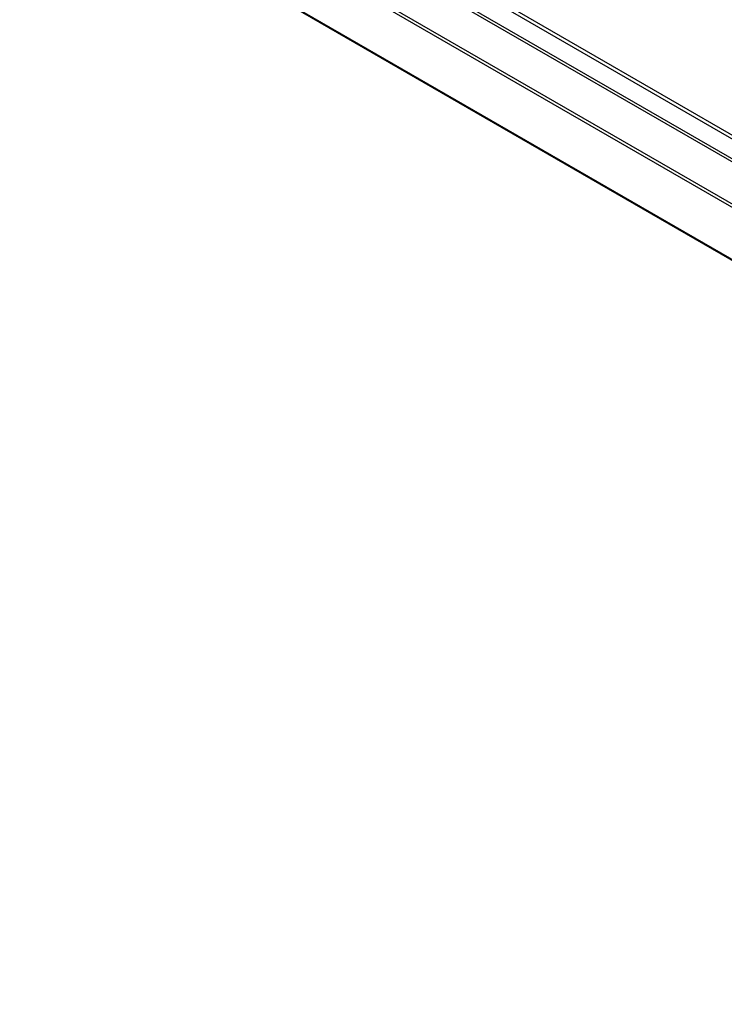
# Model space of a CAD drawing. Header units: inches. Extents: x 0 to 34, y 0 to 22.
# Tile 96 of 125: x 24.974 to 25.659, y 13.36 to 14.318. Entities that reach past the tile are written whole.
import ezdxf

# ---------------------------------------------------------------- set-up
doc = ezdxf.new("R2010")
doc.units = ezdxf.units.IN
doc.header["$LTSCALE"] = 1.87
doc.header["$MEASUREMENT"] = 0
doc.layers.get('0').update_dxf_attribs({"linetype": 'CONTINUOUS'})

msp = doc.modelspace()

# ---------------------------------------------------------------- linework, layer by layer
at = {"color": 7, "linetype": 'CONTINUOUS'}
for p, q in [((26.88016, 13.50076), (22.14961, 16.23212)), ((26.88578, 13.50132), (22.15524, 16.23268)), ((22.13297, 16.22252), (26.86352, 13.49116)), ((22.1311, 16.22054), (26.86164, 13.48918)), ((26.84305, 13.45565), (22.1125, 16.187)), ((26.84382, 13.45831), (22.11328, 16.18967)), ((22.03903, 16.17889), (26.91807, 13.3618)), ((22.03965, 16.17756), (26.91869, 13.36047))]:
    msp.add_line(p, q, dxfattribs=at)

doc.saveas('drawing.dxf')
